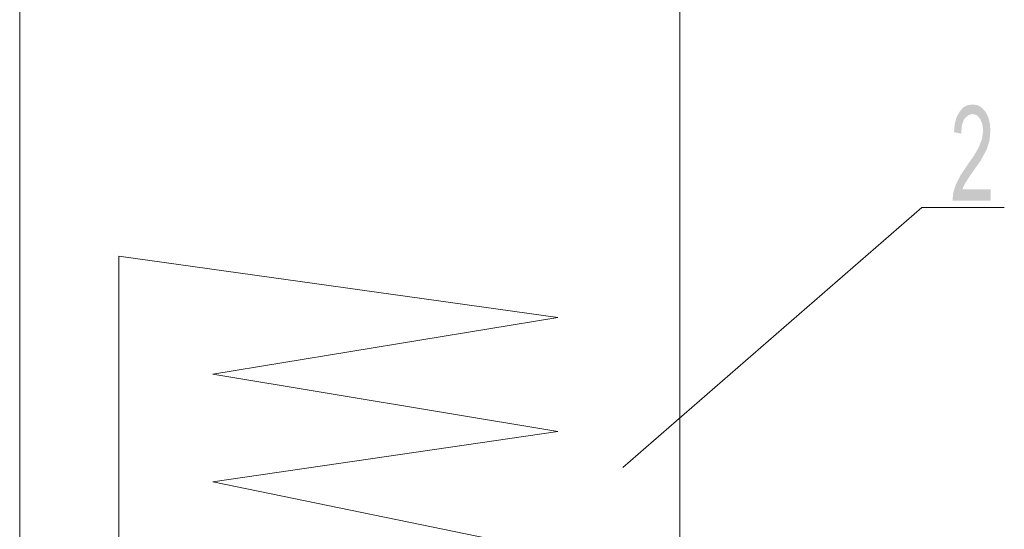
# Model space of a CAD drawing. Header units: millimetres. Extents: x -2626 to 2068, y -6169 to 7214.
# Tile 14 of 143: x -2340 to -2131, y -4683 to -4575. Entities that reach past the tile are written whole.
import ezdxf

# ---------------------------------------------------------------- set-up
doc = ezdxf.new("R2010")
doc.units = ezdxf.units.MM
doc.layers.get('0').update_dxf_attribs({"color": 252})

msp = doc.modelspace()

# ---------------------------------------------------------------- hatches: boundary and pattern name
h = msp.add_hatch(color=7)
h.dxf.hatch_style = 2
h.paths.add_polyline_path([(-2133.57, -4613.55), (-2141.69, -4613.55), (-2141.53, -4611.86), (-2140.96, -4610.09), (-2139.92, -4608.08), (-2138.31, -4605.67), (-2137.11, -4603.99), (-2136.14, -4602.3), (-2135.42, -4600.53), (-2135.18, -4598.76), (-2135.34, -4597.32), (-2135.82, -4596.19), (-2136.55, -4595.39), (-2137.51, -4595.15), (-2138.39, -4595.47), (-2139.2, -4596.19), (-2139.68, -4597.48), (-2139.84, -4599.33), (-2141.37, -4599.01), (-2141.21, -4597.24), (-2140.8, -4595.79), (-2140.16, -4594.67), (-2139.44, -4593.78), (-2138.47, -4593.3), (-2137.43, -4593.14), (-2136.3, -4593.3), (-2135.42, -4593.86), (-2134.62, -4594.75), (-2134.05, -4595.95), (-2133.73, -4597.32), (-2133.65, -4598.76), (-2133.81, -4600.77), (-2134.46, -4602.78), (-2135.74, -4605.11), (-2137.83, -4608.08), (-2138.96, -4609.77), (-2139.6, -4611.14), (-2133.57, -4611.14)])

# ---------------------------------------------------------------- linework, layer by layer
at = {"color": 7, "lineweight": 0}
msp.add_lwpolyline([(-2339.84, -4804.07), (-2199.62, -4804.07), (-2199.62, -4572.81), (-2339.84, -4572.81)], close=True, dxfattribs=at)
for points in [[(-2148.2, -4615), (-2211.68, -4670.2)], [(-2148.2, -4615), (-2130.68, -4615)]]:
    msp.add_lwpolyline(points, dxfattribs=at)
at = {"color": 240, "lineweight": 0, "true_color": 0xff003f}
msp.add_lwpolyline([(-2225.5, -4688.28), (-2298.78, -4673.25), (-2225.5, -4662.56), (-2298.78, -4650.35), (-2225.5, -4638.38), (-2318.79, -4625.36), (-2318.79, -4879.12)], dxfattribs=at)

doc.saveas('drawing.dxf')
